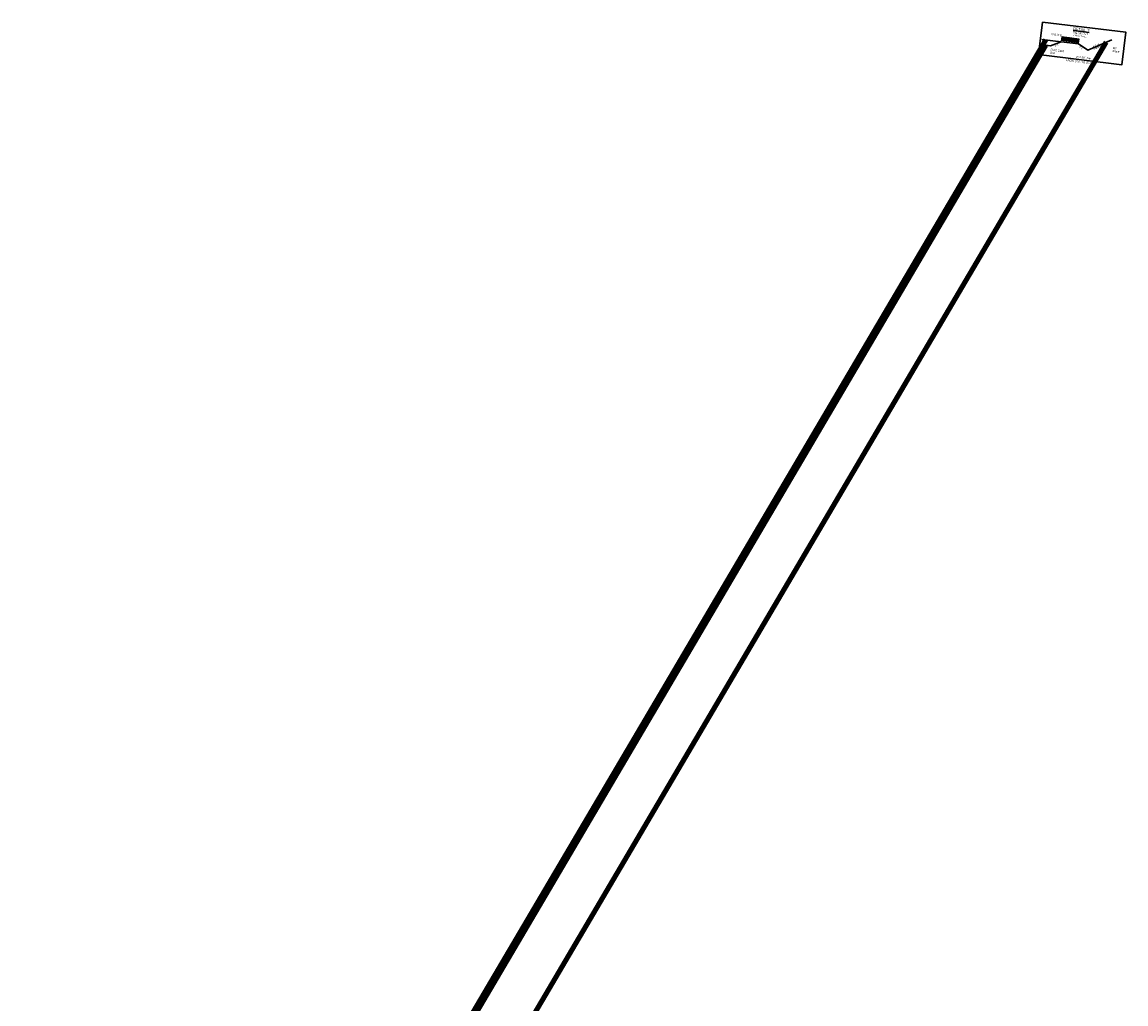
# Model space of a CAD drawing. Extents: x 1160024 to 2574774, y 200346 to 1150377.
# Tile 12 of 118: x 2479896 to 2482692, y 362065 to 364551. Entities that reach past the tile are written whole.
import ezdxf
from ezdxf.enums import TextEntityAlignment as Align

# ---------------------------------------------------------------- set-up
doc = ezdxf.new("R2010")
doc.units = 0
doc.header["$MEASUREMENT"] = 0
doc.layers.add('Prop Earthen Structure False Cut Ditch Detail CELL', color=9, linetype='Continuous', lineweight=30)
doc.layers.add('Typical Terminator CELL', color=7, linetype='Continuous', lineweight=0)
doc.styles.add('Style-GEOMETRICFUTURA_211_M_L', font='GEOMETRICFUTURA_211_M_L.shx')
doc.dimstyles.new('erosion_control', dxfattribs={"dimtxt": 4.99999, "dimasz": 9.99998, "dimexe": 2.499995, "dimexo": 2.499995, "dimgap": 2.499995, "dimtad": 0, "dimtih": 1, "dimtoh": 1, "dimzin": 3, "dimdsep": 46, "dimtxsty": 'Style-GEOMETRICFUTURA_211_M_L', "dimcen": 0.09, "dimaunit": 1, "dimadec": 4, "dimazin": 3, "dimtfac": 1, "dimtofl": 0, "dimtmove": 0, "dimatfit": 1, "dimfxl": 1, "dimtzin": 3, "dimlwd": 106, "dimarcsym": 0})

# ---------------------------------------------------------------- blocks, each defined once
blk = doc.blocks.new('TERMINATOR_0.5')
at = {"color": 1, "linetype": 'Continuous', "lineweight": 0}
blk.add_line((0, 0), (-0.99, -0.12), dxfattribs=at)
blk = doc.blocks.new('PROP EARTHEN STRUCTURE FALSE CUT DITCH DETAIL')
at = {"layer": 'Prop Earthen Structure False Cut Ditch Detail CELL', "lineweight": 13}
for p, q in [((52.8, 41), (52.8, 50.4)), ((96.8, 40.5), (96.8, 50.5))]:
    blk.add_line(p, q, dxfattribs=at)
at = {"layer": 'Prop Earthen Structure False Cut Ditch Detail CELL', "flags": 128}
for points in [[(0, 82.6), (212.6, 82.6), (212.6, 0), (0, 0), (0, 82.6)], [(3, 38.7), (52.8, 38.7), (96.8, 38.8), (122, 25.6), (179.5, 59.4)], [(3, 25.5), (27.5, 25.5), (52.8, 38.7)]]:
    blk.add_lwpolyline(points, dxfattribs=at)
at = {"layer": 'Prop Earthen Structure False Cut Ditch Detail CELL', "style": 'Style-GEOMETRICFUTURA_211_M_L'}
for s, height, p in [('%%uDETAIL ?%%U', 6.875, (99.6, 75.6)), ('FALSE CUT', 5, (98.7, 65.7)), ('( Not to Scale)', 3.75, (98.5, 59.3))]:
    blk.add_text(s, height=height, dxfattribs=at).set_placement(p, align=Align.MIDDLE_CENTER)
for s, rotation, p in [('2:1', 23.159, (41.7, 29.1)), ('W', 0.1702, (72.3, 50.7)), ('2:1', 328.159, (104.8, 30.8)), ("W = 30'  Min.  ", 0.1702, (116.7, 6))]:
    blk.add_text(s, height=5, rotation=rotation, dxfattribs=at).set_placement(p, align=Align.MIDDLE_CENTER)
blk.add_text('FROM STA. TO STA.', height=5, dxfattribs=at).set_placement((103.6, -3.2), align=Align.TOP_CENTER)
at = {"layer": 'Prop Earthen Structure False Cut Ditch Detail CELL', "char_height": 5, "line_spacing_factor": 0.900001, "style": 'Style-GEOMETRICFUTURA_211_M_L'}
for s, insert, attachment_point in [('N.G./T.B.', (25.9, 54.9), 4), ('Fill\\PSlope', (184.6, 41.7), 1), ('Exist. Ditch\\PBed', (28.6, 18.3), 1)]:
    blk.add_mtext(s, dxfattribs=dict(at, insert=insert, attachment_point=attachment_point))
at = {"layer": 'Prop Earthen Structure False Cut Ditch Detail CELL', "insert": (143.2, 37.8), "char_height": 5, "attachment_point": 5, "rotation": 30, "line_spacing_factor": 0.78, "style": 'Style-GEOMETRICFUTURA_211_M_L'}
blk.add_mtext('4:1 or\\PFlatter', dxfattribs=at)
at = {"layer": 'Prop Earthen Structure False Cut Ditch Detail CELL', "lineweight": 13, "annotation_type": 0, "has_hookline": 1, "hookline_direction": 0, "horizontal_direction": (0.992551, -0.12183, 0)}
for points, text_width in [([(13.2, 39), (-71867.4, -165270), (-71862.5, -165270.6)], 31), ([(166.3, 51.7), (-71718.3, -165324.8), (-71713.3, -165325.4)], 21.4), ([(14.9, 25.1), (-71875.1, -165309.8), (-71870.1, -165310.4)], 36.8)]:
    blk.add_leader(points, dimstyle='erosion_control', override={"dimasz": 4.99999, "dimldrblk": 'TERMINATOR_0.5', "dimlwd": 65534}, dxfattribs=dict(at, text_width=text_width))
at = {"layer": 'Prop Earthen Structure False Cut Ditch Detail CELL', "lineweight": 13}
for points in [[(52.8, 47), (96.8, 47)], [(96.8, 47), (52.8, 47)]]:
    blk.add_leader(points, dimstyle='erosion_control', override={"dimasz": 4.99999, "dimldrblk": 'TERMINATOR_0.5', "dimlwd": 65534}, dxfattribs=at)

msp = doc.modelspace()

# ---------------------------------------------------------------- block references
at = {"layer": 'Prop Earthen Structure False Cut Ditch Detail CELL', "rotation": 353.0022961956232}
msp.add_blockref('PROP EARTHEN STRUCTURE FALSE CUT DITCH DETAIL', (2482470.5, 364468.6), dxfattribs=at)

doc.saveas('drawing.dxf')
